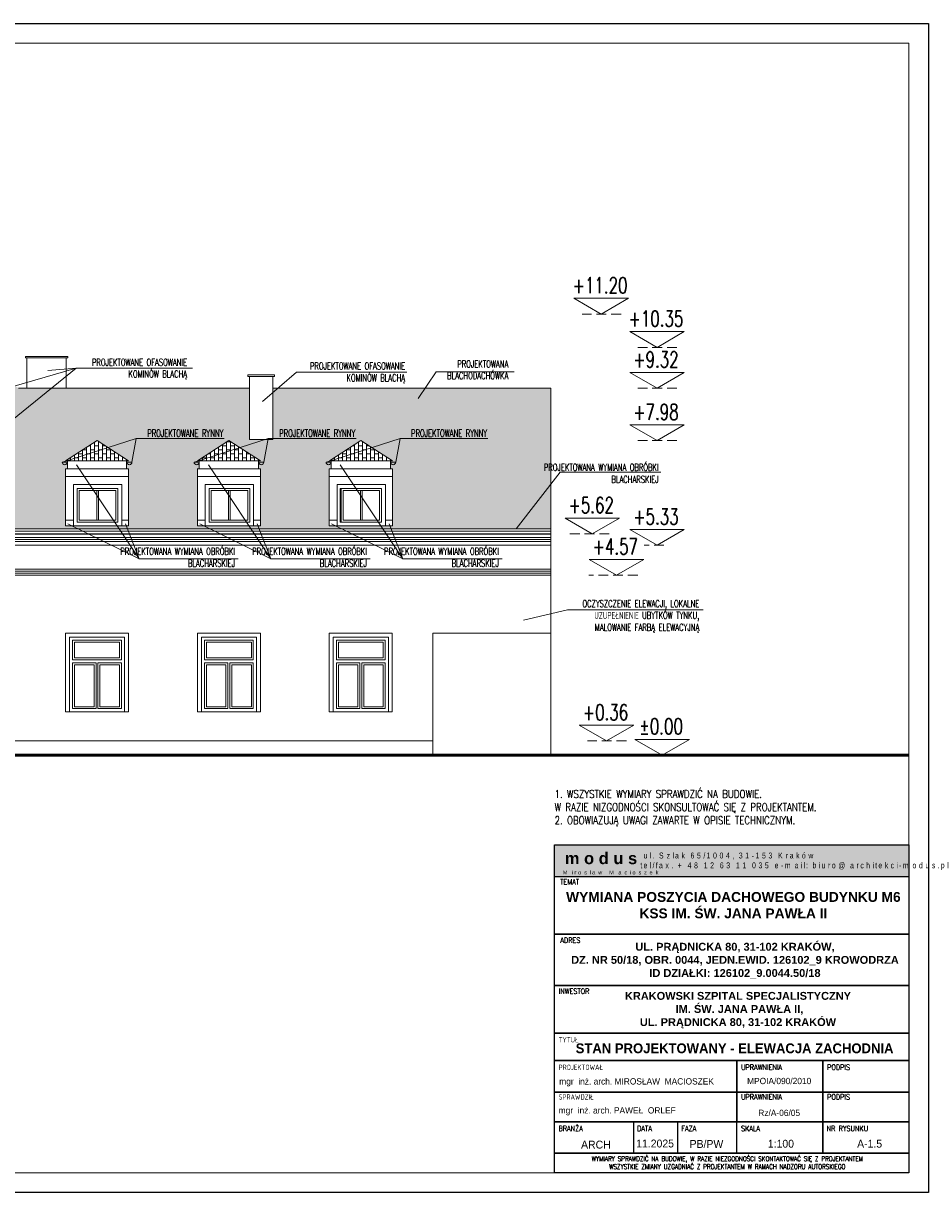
# Model space of a CAD drawing. Header units: millimetres. Extents: x 5973 to 39040, y 4443 to 37727.
# Tile 8 of 52: x 16614 to 18913, y 4443 to 7413. Entities that reach past the tile are written whole.
import ezdxf
from ezdxf.enums import TextEntityAlignment as Align

# ---------------------------------------------------------------- set-up
doc = ezdxf.new("R2010")
doc.units = ezdxf.units.MM
doc.linetypes.add('HIDDEN', pattern=[0.375, 0.25, -0.125])
for name, color, linetype, lineweight in [('!MODUS_OPIS', 3, 'Continuous', 13), ('!MODUS_RAMKA', 1, 'Continuous', 15), ('_MODUS - Ramka', 1, 'Continuous', 15), ('Cienka', 3, 'Continuous', 9), ('MODUS_Opis', 8, 'Continuous', 13), ('pekniecia', 2, 'Continuous', 50), ('Widok', 1, 'Continuous', 15)]:
    doc.layers.add(name, color=color, linetype=linetype, lineweight=lineweight)
doc.styles.add('ARIAL', font='tahoma.ttf')
doc.styles.add('ARIAL TEEN', font='arial.ttf')
doc.styles.add('OPIS', font='romans.shx')
doc.styles.add('ROMANS', font='romans.shx', dxfattribs={"width": 0.8})
doc.styles.add('TXT', font='simplex.shx', dxfattribs={"width": 0.8})
pattern_1 = [(90, (0.04, 0), (-10.16, 6e-16), []), (180, (0.04, 0), (-10.16, -10.16), [10.16, -10.16])]

msp = doc.modelspace()

# ---------------------------------------------------------------- hatches: boundary and pattern name
at = {"layer": '!MODUS_RAMKA'}
for color, points in [(254, [(18862.90207, 5325.72607), (17962.90207, 5325.72607), (17962.90207, 5245.72607), (18862.90207, 5245.72607)]), (250, [(18171.67785, 5315.72607), (17982.90207, 5315.72607), (17982.90207, 5262.86186), (18171.67785, 5262.86186)])]:
    msp.add_hatch(color=color, dxfattribs=at).paths.add_polyline_path(points)
at = {"layer": 'Cienka', "transparency": 33554483}
h = msp.add_hatch(dxfattribs=at)
h.set_pattern_fill('AR-B816', color=256, scale=0.05, angle=90)
h.set_pattern_definition(pattern_1)
h.paths.add_polyline_path([(16585.65709, 6438.64839), (16589.65709, 6438.64839), (16589.65709, 6442.64839), (16525.65709, 6442.64839), (16508.65709, 6442.64839), (16508.65709, 6438.64839), (16512.65709, 6438.64839), (16525.65709, 6438.64839)])
h.paths.add_polyline_path([(16447.65709, 6570.92045), (16451.65709, 6570.92045), (16451.65709, 6574.92045), (16387.65709, 6574.92045), (16383.65709, 6574.92045), (16383.65709, 6570.92045), (16387.65709, 6570.92045)])
h.paths.add_polyline_path([(17953.65709, 6128.99447), (17953.65709, 6485.87903), (17247.65709, 6485.87903), (17247.65709, 6355.87903), (17187.65709, 6355.87903), (17187.65709, 6485.87903), (16601.15709, 6485.87903), (16346.65709, 6674.17237), (16092.15709, 6478.19216), (16548.51678, 6128.99447)])
h.paths.add_polyline_path([(16585.65709, 6278.64839), (16512.65709, 6278.64839), (16512.65709, 6438.64839), (16585.65709, 6438.64839)], flags=16)
h.paths.add_polyline_path([(16387.65709, 6410.92045), (16387.65709, 6570.92045), (16447.65709, 6570.92045), (16447.65709, 6410.92045)], flags=16)
h.paths.add_polyline_path([(17550.79017, 6135.87903), (17390.65709, 6135.87903), (17390.65709, 6281.29755), (17395.29017, 6281.29755), (17395.29017, 6301.29755), (17390.79017, 6301.29755), (17470.79017, 6352.63063), (17550.79017, 6301.29755), (17545.79017, 6301.29755), (17545.79017, 6281.29755), (17550.79017, 6281.29755)], flags=16)
h.paths.add_polyline_path([(17215.79017, 6135.87903), (17055.65709, 6135.87903), (17055.65709, 6281.29755), (17060.29017, 6281.29755), (17060.29017, 6301.29755), (17055.79017, 6301.29755), (17135.79017, 6352.63063), (17215.79017, 6301.29755), (17210.79017, 6301.29755), (17210.79017, 6281.29755), (17215.79017, 6281.29755)], flags=16)
h.paths.add_polyline_path([(16880.79017, 6135.87903), (16720.65709, 6135.87903), (16720.65709, 6281.29755), (16725.29017, 6281.29755), (16725.29017, 6301.29755), (16720.79017, 6301.29755), (16800.79017, 6352.63063), (16880.79017, 6301.29755), (16875.79017, 6301.29755), (16875.79017, 6281.29755), (16880.79017, 6281.29755)], flags=16)
h.paths.add_polyline_path([(17523.52401, 6230.87903), (17523.52401, 6145.87903), (17420.52401, 6145.87903), (17420.52401, 6230.87903)], flags=0)
h.paths.add_polyline_path([(17518.52401, 6150.87903), (17425.52401, 6150.87903), (17425.52401, 6225.87903), (17518.52401, 6225.87903)], flags=0)
h.paths.add_polyline_path([(17188.52401, 6145.87903), (17085.52401, 6145.87903), (17085.52401, 6230.87903), (17188.52401, 6230.87903)], flags=0)
h.paths.add_polyline_path([(17090.52401, 6225.87903), (17183.52401, 6225.87903), (17183.52401, 6150.87903), (17090.52401, 6150.87903)], flags=0)
h.paths.add_polyline_path([(16853.52401, 6145.87903), (16750.52401, 6145.87903), (16750.52401, 6230.87903), (16853.52401, 6230.87903)], flags=0)
h.paths.add_polyline_path([(16848.52401, 6150.87903), (16755.52401, 6150.87903), (16755.52401, 6225.87903), (16848.52401, 6225.87903)], flags=0)
h = msp.add_hatch(dxfattribs=at)
h.set_pattern_fill('AR-B816', color=256, scale=0.05, angle=90)
h.set_pattern_definition(pattern_1)
h.paths.add_polyline_path([(16800.79017, 6352.63063), (16720.79017, 6301.29755), (16880.79017, 6301.29755)])
h.paths.add_polyline_path([(17135.79017, 6352.63063), (17055.79017, 6301.29755), (17215.79017, 6301.29755)])
h.paths.add_polyline_path([(17470.79017, 6352.63063), (17390.79017, 6301.29755), (17550.79017, 6301.29755)])

# ---------------------------------------------------------------- linework, layer by layer
at = {"layer": '!MODUS_OPIS'}
for points in [[(18081.30022, 6674.17237), (18150.58225, 6714.17237), (18012.01819, 6714.17237)], [(18223.11642, 6589.66686), (18292.39845, 6629.66686), (18153.83439, 6629.66686)], [(18223.11642, 6485.87903), (18292.39845, 6525.87903), (18153.83439, 6525.87903)], [(18223.11642, 6352.63063), (18292.39845, 6392.63063), (18153.83439, 6392.63063)], [(18058.68501, 6115.87903), (18127.96705, 6155.87903), (17989.40298, 6155.87903)], [(18223.11642, 6086.87903), (18292.39845, 6126.87903), (18153.83439, 6126.87903)], [(18119.93453, 6010.87903), (18189.21657, 6050.87903), (18050.6525, 6050.87903)], [(18094.99154, 5589.87903), (18164.27357, 5629.87903), (18025.7095, 5629.87903)], [(18236.33658, 5553.87903), (18305.61861, 5593.87903), (18167.05455, 5593.87903)]]:
    msp.add_lwpolyline(points, close=True, dxfattribs=at)
at = {"layer": '!MODUS_OPIS', "linetype": 'HIDDEN', "ltscale": 100}
for points in [[(18131.65412, 6674.17237), (18032.90105, 6674.17237)], [(18273.47032, 6589.66686), (18174.71725, 6589.66686)], [(18273.47032, 6485.87903), (18174.71725, 6485.87903)], [(18273.47032, 6352.63063), (18174.71725, 6352.63063)], [(18101.58963, 6115.87903), (17990, 6115.87903)], [(18240.43693, 6086.87903), (18190, 6086.87903)], [(18174.14675, 6010.87903), (18050, 6010.87903)], [(18145.34544, 5589.87903), (18046.59236, 5589.87903)], [(18253.65709, 5553.87903), (17822.80226, 5553.87903)]]:
    msp.add_lwpolyline(points, dxfattribs=at)
at = {"layer": '!MODUS_OPIS', "ltscale": 0.7}
for points in [[(16437.70374, 6447.02797), (16748.04485, 6536.55242), (16921.58535, 6536.55242)], [(16568.25091, 6390.73246), (16748.04485, 6536.55242)], [(16748.04485, 6536.55242), (16676.12425, 6530.51343)], [(16748.04485, 6536.55242), (16748.04485, 6536.55242), (17042.82715, 6536.55242)], [(17221.26854, 6451.87847), (17307.04575, 6527.02911), (17587.85365, 6527.02911)], [(17616.7724, 6459.68035), (17662.37258, 6527.16306), (17860.62384, 6527.16306)], [(16900.51581, 6357.99389), (16713.29017, 6298.07679)], [(16900.51581, 6357.99389), (16889.29017, 6298.07679)], [(17123.63126, 6357.99389), (16900.51581, 6357.99389)], [(17235.51581, 6357.99389), (17048.29017, 6298.07679)], [(17235.51581, 6357.99389), (17224.29017, 6298.07679)], [(17458.63126, 6357.99389), (17235.51581, 6357.99389)], [(17570.51581, 6357.99389), (17383.29017, 6298.07679)], [(17570.51581, 6357.99389), (17559.29017, 6298.07679)], [(17793.63126, 6357.99389), (17570.51581, 6357.99389)], [(16907.33029, 6052.41084), (16748.50565, 6291.4335)], [(17242.33029, 6052.41084), (17083.50565, 6291.4335)], [(17577.33029, 6052.41084), (17418.50565, 6291.4335)], [(17864.87279, 6128.99447), (17976.82105, 6272.20767), (18233.06324, 6272.20767)], [(16907.33029, 6052.41084), (16726.4865, 6141.26483)], [(16872.7934, 6141.5788), (16907.33029, 6052.41084), (17159.39155, 6052.41084)], [(17242.33029, 6052.41084), (17061.4865, 6141.26483)], [(17207.7934, 6141.5788), (17242.33029, 6052.41084), (17494.39155, 6052.41084)], [(17577.33029, 6052.41084), (17396.4865, 6141.26483)], [(17542.7934, 6141.5788), (17577.33029, 6052.41084), (17829.39155, 6052.41084)], [(17883.80693, 5896.55213), (17995.75519, 5922.75623), (18340, 5922.75623)]]:
    msp.add_lwpolyline(points, dxfattribs=at)
at = {"layer": '!MODUS_RAMKA'}
msp.add_lwpolyline([(17962.90207, 5325.72607), (18862.90207, 5325.72607), (18862.90207, 5245.72607), (17962.90207, 5245.72607)], close=True, dxfattribs=at)
at = {"layer": '!MODUS_RAMKA', "lineweight": 25}
for points in [[(17962.90207, 5245.72607), (18862.90207, 5245.72607), (18862.89701, 5098.85297), (17962.89701, 5098.85297)], [(17962.89126, 5098.85297), (18862.89126, 5098.85297), (18862.89126, 5098.85297), (17962.89126, 5098.85297)], [(17962.90301, 5098.85297), (18862.90301, 5098.85297), (18862.89701, 4968.37694), (17962.89701, 4968.37694)], [(17962.89701, 4968.37694), (18862.89701, 4968.37694), (18862.89701, 4847.97685), (17962.89701, 4847.97685)], [(17962.89701, 4968.37694), (18862.89701, 4968.37694), (18862.89701, 4847.97685), (17962.89701, 4847.97685)], [(17962.89701, 4847.97685), (18862.89701, 4847.97685), (18862.89701, 4777.97685), (17962.89701, 4777.97685)], [(17962.89701, 4777.97685), (18425.39701, 4777.97685), (18425.39701, 4697.97685), (17962.89701, 4697.97685)], [(18644.14701, 4697.97685), (18425.39701, 4697.97685), (18425.39701, 4777.97685), (18644.14701, 4777.97685)], [(18862.89701, 4697.97685), (18644.14701, 4697.97685), (18644.14701, 4777.97685), (18862.89701, 4777.97685)], [(17962.89701, 4697.97685), (18425.39701, 4697.97685), (18425.39701, 4622.57018), (17962.89701, 4622.57018)], [(18644.14701, 4622.57018), (18425.39701, 4622.57018), (18425.39701, 4697.97685), (18644.14701, 4697.97685)], [(18862.89701, 4622.57018), (18644.14701, 4622.57018), (18644.14701, 4697.97685), (18862.89701, 4697.97685)], [(17962.89701, 4622.57018), (18862.89701, 4622.57018), (18862.89701, 4542.57018), (17962.89701, 4542.57018)], [(18162.89701, 4542.57018), (17962.89701, 4542.57018), (17962.89701, 4622.57018), (18162.89701, 4622.57018)], [(18644.14701, 4542.57018), (18425.39701, 4542.57018), (18425.39701, 4622.57018), (18644.14701, 4622.57018)], [(18862.89701, 4542.57018), (18644.14701, 4542.57018), (18644.14701, 4622.57018), (18862.89701, 4622.57018)], [(18862.89701, 4492.57018), (17962.89701, 4492.57018), (17962.89701, 4542.57018), (18862.89701, 4542.57018)]]:
    msp.add_lwpolyline(points, close=True, dxfattribs=at)
msp.add_lwpolyline([(18275.06022, 4622.57018), (18275.06022, 4542.57018)], dxfattribs=at)
at = {"layer": '_MODUS - Ramka'}
msp.add_lwpolyline([(14912.89701, 7362.57018), (14912.89701, 4492.57018), (18862.89701, 4492.57018), (18862.89701, 7362.57018), (14912.89701, 7362.57018)], dxfattribs=at)
at = {"layer": 'Defpoints'}
msp.add_lwpolyline([(14712.89701, 5312.57018), (14712.89701, 7412.57018), (18912.89701, 7412.57018), (18912.89701, 4442.57018), (14712.89701, 4442.57018), (14712.89701, 7412.57018)], dxfattribs=at)
for points in [[(17962.90207, 5325.72607), (18862.90207, 5325.72607), (18862.89701, 4492.57018), (17962.89701, 4492.57018)], [(17962.90207, 5325.72607), (18862.89701, 5325.72607), (18862.89449, 4492.57018), (17962.89954, 4492.57018)]]:
    msp.add_lwpolyline(points, close=True, dxfattribs=at)
at = {"layer": 'pekniecia'}
msp.add_lwpolyline([(15473.25408, 5553.87903), (14912.89701, 5553.87903), (18862.89701, 5553.87903)], dxfattribs=at)
at = {"layer": 'Widok'}
for points in [[(16722.65709, 6562.63063), (16726.65709, 6562.63063), (16726.65709, 6566.63063), (16662.65709, 6566.63063), (16618.65709, 6566.63063), (16618.65709, 6562.63063), (16662.65709, 6562.63063), (16662.65709, 6562.63063)], [(16622.65709, 6485.87903), (16622.65709, 6562.63063)], [(16622.65709, 6562.63063), (16722.65709, 6562.63063)], [(16722.65709, 6485.87903), (16722.65709, 6562.63063)], [(17247.65709, 6515.87903), (17251.65709, 6515.87903), (17251.65709, 6519.87903), (17187.65709, 6519.87903), (17183.65709, 6519.87903), (17183.65709, 6515.87903), (17187.65709, 6515.87903), (17187.65709, 6515.87903)], [(17187.65709, 6355.87903), (17187.65709, 6515.87903)], [(17187.65709, 6485.87903), (17187.65709, 6355.87903), (17247.65709, 6355.87903), (17247.65709, 6515.87903), (17187.65709, 6515.87903)], [(17247.65709, 6355.87903), (17247.65709, 6515.87903)], [(16601.15709, 6485.87903), (17187.65709, 6485.87903)], [(17247.65709, 6485.87903), (17953.65709, 6485.87903)], [(17953.65709, 5553.87903), (17953.65709, 6485.87903)], [(16800.79017, 6352.63063), (16800.79017, 6352.63063), (16880.79017, 6301.29755), (16800.79017, 6352.63063), (16720.79017, 6301.29755)], [(17135.79017, 6352.63063), (17135.79017, 6352.63063), (17215.79017, 6301.29755), (17135.79017, 6352.63063), (17055.79017, 6301.29755)], [(17470.79017, 6352.63063), (17470.79017, 6352.63063), (17550.79017, 6301.29755), (17470.79017, 6352.63063), (17390.79017, 6301.29755)], [(16713.29017, 6298.07679), (16712.29017, 6298.07679)], [(16725.29017, 6298.07679), (16712.29017, 6298.07679)], [(16793.08557, 6301.29755), (16720.79017, 6301.29755)], [(16720.79017, 6301.29755), (16725.29017, 6301.29755), (16725.29017, 6281.29755)], [(16724.29017, 6298.07679), (16725.29017, 6298.07679)], [(16880.79017, 6301.29755), (16790.58557, 6301.29755)], [(16880.79017, 6301.29755), (16875.79017, 6301.29755), (16875.79017, 6281.29755)], [(16877.29017, 6298.07679), (16876.29017, 6298.07679)], [(16876.29017, 6298.07679), (16889.29017, 6298.07679)], [(16888.29017, 6298.07679), (16889.29017, 6298.07679)], [(17048.29017, 6298.07679), (17047.29017, 6298.07679)], [(17060.29017, 6298.07679), (17047.29017, 6298.07679)], [(17128.08557, 6301.29755), (17055.79017, 6301.29755)], [(17055.79017, 6301.29755), (17060.29017, 6301.29755), (17060.29017, 6281.29755)], [(17059.29017, 6298.07679), (17060.29017, 6298.07679)], [(17215.79017, 6301.29755), (17125.58557, 6301.29755)], [(17215.79017, 6301.29755), (17210.79017, 6301.29755), (17210.79017, 6281.29755)], [(17212.29017, 6298.07679), (17211.29017, 6298.07679)], [(17211.29017, 6298.07679), (17224.29017, 6298.07679)], [(17223.29017, 6298.07679), (17224.29017, 6298.07679)], [(17383.29017, 6298.07679), (17382.29017, 6298.07679)], [(17395.29017, 6298.07679), (17382.29017, 6298.07679)], [(17463.08557, 6301.29755), (17390.79017, 6301.29755)], [(17390.79017, 6301.29755), (17395.29017, 6301.29755), (17395.29017, 6281.29755)], [(17394.29017, 6298.07679), (17395.29017, 6298.07679)], [(17550.79017, 6301.29755), (17460.58557, 6301.29755)], [(17550.79017, 6301.29755), (17545.79017, 6301.29755), (17545.79017, 6281.29755)], [(17547.29017, 6298.07679), (17546.29017, 6298.07679)], [(17546.29017, 6298.07679), (17559.29017, 6298.07679)], [(17558.29017, 6298.07679), (17559.29017, 6298.07679)], [(16793.08557, 6281.29755), (16720.29017, 6281.29755)], [(16720.65709, 6281.29755), (16720.65709, 6195.57237)], [(16880.79017, 6281.29755), (16790.58557, 6281.29755)], [(16880.79017, 6281.29755), (16880.79017, 6195.57237)], [(17128.08557, 6281.29755), (17055.29017, 6281.29755)], [(17055.65709, 6281.29755), (17055.65709, 6195.57237)], [(17215.79017, 6281.29755), (17125.58557, 6281.29755)], [(17215.79017, 6281.29755), (17215.79017, 6195.57237)], [(17463.08557, 6281.29755), (17390.29017, 6281.29755)], [(17390.65709, 6281.29755), (17390.65709, 6195.57237)], [(17550.79017, 6281.29755), (17460.58557, 6281.29755)], [(17550.79017, 6281.29755), (17550.79017, 6195.57237)], [(16793.08557, 6261.29755), (16720.29017, 6261.29755)], [(16793.18634, 6240.87903), (16740.52401, 6240.87903), (16740.52401, 6195.57237)], [(16880.79017, 6261.29755), (16790.58557, 6261.29755)], [(16863.52401, 6195.57237), (16863.52401, 6240.87903), (16793.18634, 6240.87903)], [(17128.08557, 6261.29755), (17055.29017, 6261.29755)], [(17128.18634, 6240.87903), (17075.52401, 6240.87903), (17075.52401, 6195.57237)], [(17215.79017, 6261.29755), (17125.58557, 6261.29755)], [(17198.52401, 6195.57237), (17198.52401, 6240.87903), (17128.18634, 6240.87903)], [(17463.08557, 6261.29755), (17390.29017, 6261.29755)], [(17463.18634, 6240.87903), (17410.52401, 6240.87903), (17410.52401, 6195.57237)], [(17550.79017, 6261.29755), (17460.58557, 6261.29755)], [(17533.52401, 6195.57237), (17533.52401, 6240.87903), (17463.18634, 6240.87903)], [(16750.52401, 6195.57237), (16750.52401, 6230.87903), (16793.18634, 6230.87903)], [(16750.52401, 6195.57237), (16750.52401, 6230.87903), (16853.52401, 6230.87903), (16853.52401, 6195.57237)], [(16755.52401, 6195.57237), (16755.52401, 6225.87903), (16848.52401, 6225.87903), (16848.52401, 6195.57237)], [(16793.18634, 6230.87903), (16853.52401, 6230.87903)], [(16802.02401, 6225.87903), (16800.02401, 6225.87903), (16800.02401, 6195.57237)], [(16804.02401, 6195.57237), (16804.02401, 6225.87903)], [(16853.52401, 6230.87903), (16853.52401, 6195.57237)], [(17085.52401, 6195.57237), (17085.52401, 6230.87903), (17128.18634, 6230.87903)], [(17085.52401, 6195.57237), (17085.52401, 6230.87903), (17188.52401, 6230.87903), (17188.52401, 6195.57237)], [(17090.52401, 6195.57237), (17090.52401, 6225.87903), (17183.52401, 6225.87903), (17183.52401, 6195.57237)], [(17125.58557, 6230.87903), (17185.92324, 6230.87903)], [(17137.02401, 6225.87903), (17135.02401, 6225.87903), (17135.02401, 6195.57237)], [(17139.02401, 6195.57237), (17139.02401, 6225.87903)], [(17188.52401, 6230.87903), (17188.52401, 6195.57237)], [(17417.92324, 6195.57237), (17417.92324, 6230.87903), (17460.58557, 6230.87903)], [(17420.52401, 6195.57237), (17420.52401, 6230.87903), (17523.52401, 6230.87903), (17523.52401, 6195.57237)], [(17425.52401, 6195.57237), (17425.52401, 6225.87903), (17518.52401, 6225.87903), (17518.52401, 6195.57237)], [(17463.18634, 6230.87903), (17523.52401, 6230.87903)], [(17472.02401, 6225.87903), (17470.02401, 6225.87903), (17470.02401, 6195.57237)], [(17474.02401, 6195.57237), (17474.02401, 6225.87903)], [(17523.52401, 6230.87903), (17523.52401, 6195.57237)], [(16720.65709, 6195.57237), (16720.65709, 6135.87903)], [(16740.52401, 6195.57237), (16740.52401, 6135.87903)], [(16853.52401, 6195.57237), (16853.52401, 6145.87903), (16750.52401, 6145.87903), (16750.52401, 6195.57237)], [(16848.52401, 6195.57237), (16848.52401, 6150.87903), (16755.52401, 6150.87903), (16755.52401, 6195.57237)], [(16800.02401, 6195.57237), (16800.02401, 6150.87903), (16804.02401, 6150.87903), (16804.02401, 6195.57237)], [(16853.52401, 6195.57237), (16853.52401, 6145.87903)], [(16863.52401, 6135.87903), (16863.52401, 6195.57237)], [(16880.79017, 6195.57237), (16880.79017, 6135.87903)], [(17055.65709, 6195.57237), (17055.65709, 6135.87903)], [(17075.52401, 6195.57237), (17075.52401, 6135.87903)], [(17085.52401, 6145.87903), (17085.52401, 6195.57237)], [(17188.52401, 6195.57237), (17188.52401, 6145.87903), (17085.52401, 6145.87903), (17085.52401, 6195.57237)], [(17183.52401, 6195.57237), (17183.52401, 6150.87903), (17090.52401, 6150.87903), (17090.52401, 6195.57237)], [(17135.02401, 6195.57237), (17135.02401, 6150.87903), (17139.02401, 6150.87903), (17139.02401, 6195.57237)], [(17188.52401, 6195.57237), (17188.52401, 6145.87903)], [(17198.52401, 6135.87903), (17198.52401, 6195.57237)], [(17215.79017, 6195.57237), (17215.79017, 6135.87903)], [(17390.65709, 6195.57237), (17390.65709, 6135.87903)], [(17410.52401, 6195.57237), (17410.52401, 6135.87903)], [(17417.92324, 6145.87903), (17417.92324, 6195.57237)], [(17523.52401, 6195.57237), (17523.52401, 6145.87903), (17420.52401, 6145.87903), (17420.52401, 6195.57237)], [(17518.52401, 6195.57237), (17518.52401, 6150.87903), (17425.52401, 6150.87903), (17425.52401, 6195.57237)], [(17470.02401, 6195.57237), (17470.02401, 6150.87903), (17474.02401, 6150.87903), (17474.02401, 6195.57237)], [(17523.52401, 6195.57237), (17523.52401, 6145.87903)], [(17533.52401, 6135.87903), (17533.52401, 6195.57237)], [(17550.79017, 6195.57237), (17550.79017, 6135.87903)], [(16720.65709, 6135.87903), (16720.65709, 6150.87903), (16740.52401, 6150.87903)], [(16880.79017, 6135.87903), (16880.79017, 6150.87903), (16863.52401, 6150.87903)], [(17055.65709, 6135.87903), (17055.65709, 6150.87903), (17075.52401, 6150.87903)], [(17215.79017, 6135.87903), (17215.79017, 6150.87903), (17198.52401, 6150.87903)], [(17390.65709, 6135.87903), (17390.65709, 6150.87903), (17410.52401, 6150.87903)], [(17550.79017, 6135.87903), (17550.79017, 6150.87903), (17533.52401, 6150.87903)], [(15631.95428, 6128.99447), (17953.65709, 6128.99447)], [(15638.45428, 6122.49447), (17953.65709, 6122.49447)], [(16880.79017, 6135.87903), (16720.65709, 6135.87903)], [(16853.52401, 6145.87903), (16750.52401, 6145.87903)], [(17215.79017, 6135.87903), (17055.65709, 6135.87903)], [(17188.52401, 6145.87903), (17085.52401, 6145.87903)], [(17550.79017, 6135.87903), (17390.65709, 6135.87903)], [(17520.92324, 6145.87903), (17417.92324, 6145.87903)], [(15486.65709, 6115.87903), (15486.65709, 6115.87903), (17953.65709, 6115.87903)], [(15486.65709, 6114.87903), (15486.65709, 6114.87903), (17953.65709, 6114.87903)], [(16550.39014, 6096.87903), (17953.65709, 6096.87903)], [(16555.39014, 6101.87903), (17953.65709, 6101.87903)], [(16555.41656, 6106.87903), (17953.65709, 6106.87903)], [(16540.65709, 6086.87903), (17953.65709, 6086.87903)], [(17953.65709, 6010.87903), (15486.65709, 6010.87903)], [(15646.65709, 6025.87903), (17953.65709, 6025.87903)], [(17953.65709, 6025.87903), (15646.65709, 6025.87903)], [(17953.65709, 6020.87903), (15646.65709, 6020.87903)], [(17953.65709, 6015.87903), (15646.65709, 6015.87903)], [(16730.65709, 5663.87903), (16870.65709, 5663.87903), (16870.65709, 5853.87903), (16730.65709, 5853.87903)], [(16730.65709, 5853.87903), (16730.65709, 5663.87903)], [(17065.65709, 5663.87903), (17205.65709, 5663.87903), (17205.65709, 5853.87903), (17065.65709, 5853.87903)], [(17065.65709, 5853.87903), (17065.65709, 5663.87903)], [(17400.65709, 5663.87903), (17540.65709, 5663.87903), (17540.65709, 5853.87903), (17400.65709, 5853.87903)], [(17400.65709, 5853.87903), (17400.65709, 5663.87903)], [(17953.65709, 5553.87903), (17953.65709, 5863.87903), (17653.65709, 5863.87903)], [(17653.65709, 5863.87903), (17653.65709, 5553.87903)], [(16738.65709, 5795.87903), (16738.65709, 5845.87903), (16862.65709, 5845.87903), (16862.65709, 5795.87903)], [(16738.65709, 5845.87903), (16738.65709, 5795.87903), (16862.65709, 5795.87903)], [(17073.65709, 5795.87903), (17073.65709, 5845.87903), (17197.65709, 5845.87903), (17197.65709, 5795.87903)], [(17073.65709, 5845.87903), (17073.65709, 5795.87903), (17197.65709, 5795.87903)], [(17408.65709, 5795.87903), (17408.65709, 5845.87903), (17532.65709, 5845.87903), (17532.65709, 5795.87903)], [(17408.65709, 5845.87903), (17408.65709, 5795.87903), (17532.65709, 5795.87903)], [(16798.15709, 5671.87903), (16738.65709, 5671.87903), (16738.65709, 5787.87903)], [(16798.15709, 5787.87903), (16738.65709, 5787.87903)], [(16798.15709, 5671.87903), (16798.15709, 5787.87903)], [(16862.65709, 5787.87903), (16862.65709, 5671.87903), (16803.15709, 5671.87903)], [(16862.65709, 5787.87903), (16803.15709, 5787.87903)], [(16803.15709, 5671.87903), (16803.15709, 5787.87903)], [(17133.15709, 5671.87903), (17073.65709, 5671.87903), (17073.65709, 5787.87903)], [(17133.15709, 5787.87903), (17073.65709, 5787.87903)], [(17133.15709, 5671.87903), (17133.15709, 5787.87903)], [(17197.65709, 5787.87903), (17197.65709, 5671.87903), (17138.15709, 5671.87903)], [(17197.65709, 5787.87903), (17138.15709, 5787.87903)], [(17138.15709, 5671.87903), (17138.15709, 5787.87903)], [(17468.15709, 5671.87903), (17408.65709, 5671.87903), (17408.65709, 5787.87903)], [(17468.15709, 5787.87903), (17408.65709, 5787.87903)], [(17468.15709, 5671.87903), (17468.15709, 5787.87903)], [(17532.65709, 5787.87903), (17532.65709, 5671.87903), (17473.15709, 5671.87903)], [(17532.65709, 5787.87903), (17473.15709, 5787.87903)], [(17473.15709, 5671.87903), (17473.15709, 5787.87903)], [(16070.65709, 5589.87903), (17653.65709, 5589.87903)], [(15486.65709, 5553.87903), (17953.65709, 5553.87903)]]:
    msp.add_lwpolyline(points, dxfattribs=at)
for points in [[(16720.65709, 5863.87903), (16880.65709, 5863.87903), (16880.65709, 5663.87903), (16720.65709, 5663.87903)], [(16730.65709, 5853.87903), (16870.65709, 5853.87903), (16870.65709, 5663.87903), (16730.65709, 5663.87903)], [(17055.65709, 5863.87903), (17215.65709, 5863.87903), (17215.65709, 5663.87903), (17055.65709, 5663.87903)], [(17065.65709, 5853.87903), (17205.65709, 5853.87903), (17205.65709, 5663.87903), (17065.65709, 5663.87903)], [(17390.65709, 5863.87903), (17550.65709, 5863.87903), (17550.65709, 5663.87903), (17390.65709, 5663.87903)], [(17400.65709, 5853.87903), (17540.65709, 5853.87903), (17540.65709, 5663.87903), (17400.65709, 5663.87903)], [(16738.65709, 5845.87903), (16862.65709, 5845.87903), (16862.65709, 5795.87903), (16738.65709, 5795.87903)], [(16743.65709, 5840.87903), (16857.65709, 5840.87903), (16857.65709, 5800.87903), (16743.65709, 5800.87903)], [(17073.65709, 5845.87903), (17197.65709, 5845.87903), (17197.65709, 5795.87903), (17073.65709, 5795.87903)], [(17078.65709, 5840.87903), (17192.65709, 5840.87903), (17192.65709, 5800.87903), (17078.65709, 5800.87903)], [(17408.65709, 5845.87903), (17532.65709, 5845.87903), (17532.65709, 5795.87903), (17408.65709, 5795.87903)], [(17413.65709, 5840.87903), (17527.65709, 5840.87903), (17527.65709, 5800.87903), (17413.65709, 5800.87903)], [(16738.65709, 5787.87903), (16798.15709, 5787.87903), (16798.15709, 5671.87903), (16738.65709, 5671.87903)], [(16743.65709, 5782.87903), (16793.15709, 5782.87903), (16793.15709, 5676.87903), (16743.65709, 5676.87903)], [(16803.15709, 5787.87903), (16862.65709, 5787.87903), (16862.65709, 5671.87903), (16803.15709, 5671.87903)], [(16808.15709, 5782.87903), (16857.65709, 5782.87903), (16857.65709, 5676.87903), (16808.15709, 5676.87903)], [(17073.65709, 5787.87903), (17133.15709, 5787.87903), (17133.15709, 5671.87903), (17073.65709, 5671.87903)], [(17078.65709, 5782.87903), (17128.15709, 5782.87903), (17128.15709, 5676.87903), (17078.65709, 5676.87903)], [(17138.15709, 5787.87903), (17197.65709, 5787.87903), (17197.65709, 5671.87903), (17138.15709, 5671.87903)], [(17143.15709, 5782.87903), (17192.65709, 5782.87903), (17192.65709, 5676.87903), (17143.15709, 5676.87903)], [(17408.65709, 5787.87903), (17468.15709, 5787.87903), (17468.15709, 5671.87903), (17408.65709, 5671.87903)], [(17413.65709, 5782.87903), (17463.15709, 5782.87903), (17463.15709, 5676.87903), (17413.65709, 5676.87903)], [(17473.15709, 5787.87903), (17532.65709, 5787.87903), (17532.65709, 5671.87903), (17473.15709, 5671.87903)], [(17478.15709, 5782.87903), (17527.65709, 5782.87903), (17527.65709, 5676.87903), (17478.15709, 5676.87903)]]:
    msp.add_lwpolyline(points, close=True, dxfattribs=at)
for centre in [(16718.79017, 6298.07679), (16882.79017, 6298.07679), (17053.79017, 6298.07679), (17217.79017, 6298.07679), (17388.79017, 6298.07679), (17552.79017, 6298.07679)]:
    msp.add_arc(centre, 6.5, 180, 0, dxfattribs=at)

# ---------------------------------------------------------------- texts
at = {"layer": '!MODUS_OPIS', "style": 'TXT', "width": 0.7}
for s, p in [('+11.20', (18078.55924, 6727.14957)), ('+10.35', (18220.37543, 6642.64407)), ('+9.32', (18220.37543, 6538.85624)), ('+7.98', (18220.37543, 6405.60784)), ('+5.62', (18055.94403, 6168.85624)), ('+5.33', (18220.37543, 6139.85624)), ('+4.57', (18117.19355, 6063.85624)), ('+0.36', (18092.25055, 5642.85624)), ('%%P0.00', (18233.5956, 5606.85624))]:
    msp.add_text(s, height=40, dxfattribs=at).set_placement(p, align=Align.CENTER)
at = {"layer": '!MODUS_OPIS', "ltscale": 0.7, "char_height": 18, "attachment_point": 3, "style": 'TXT'}
for s, width, insert in [('{\\W0.7;PROJEKTOWANE OFASOWANIE KOMINÓW BLACHĄ}', 279.7122689, (17029.62135, 6560.73283)), ('{\\W0.7;PROJEKTOWANE OFASOWANIE KOMINÓW BLACHĄ}', 279.7122689, (17583.34537, 6551.20953)), ('{\\W0.7;PROJEKTOWANA BLACHODACHÓWKA}', 202.8482185, (17845.40655, 6556.59684)), ('{\\W0.7;PROJEKTOWANE RYNNY}', 268.2399807, (17121.61936, 6380.609)), ('{\\W0.7;PROJEKTOWANE RYNNY}', 268.2399807, (17456.61936, 6380.609)), ('{\\W0.7;PROJEKTOWANE RYNNY}', 268.2399807, (17791.61936, 6380.609)), ('{\\W0.7;PROJEKTOWANA WYMIANA OBRÓBKI BLACHARSKIEJ}', 328.8053663, (18227.16354, 6293.68972)), ('{\\W0.7;PROJEKTOWANA WYMIANA OBRÓBKI BLACHARSKIEJ}', 323.8783302, (17151.32692, 6080.41935)), ('{\\W0.7;PROJEKTOWANA WYMIANA OBRÓBKI BLACHARSKIEJ}', 323.8783302, (17486.32692, 6080.41935)), ('{\\W0.7;PROJEKTOWANA WYMIANA OBRÓBKI BLACHARSKIEJ}', 323.8783302, (17821.32692, 6080.41935)), ('{\\W0.7;OCZYSZCZENIE ELEWACJI, LOKALNE UZUPEŁNIENIE UBYTKÓW TYNKU, MALOWANIE FARBĄ ELEWACYJNĄ}', 346.1986158, (18330.51863, 5947.69049))]:
    msp.add_mtext_dynamic_manual_height_columns(s, width=width, gutter_width=12.5, heights=[0], dxfattribs=dict(at, insert=insert))
at = {"layer": '!MODUS_RAMKA', "transparency": 33554687, "style": 'TXT', "width": 0.8}
for s, height, p in [('TEMAT', 13.498945, (17977.28068, 5224.9237)), ('ADRES', 13.498945, (17977.38909, 5076.86488)), ('INWESTOR', 13.498945, (17973.06828, 4947.28866)), ('TYTUŁ', 13.498945, (17972.90144, 4824.18537)), ('PROJEKTOWAŁ', 13.4989454, (17972.90144, 4754.18537)), ('UPRAWNIENIA', 13.4989454, (18436.44427, 4754.20429)), ('PODPIS', 13.498945, (18655.19427, 4754.20429)), ('SPRAWDZIŁ', 13.498945, (17972.90144, 4678.7787)), ('UPRAWNIENIA', 13.4989454, (18436.44427, 4678.79762)), ('PODPIS', 13.498945, (18655.19427, 4678.79762)), ('BRANŻA', 13.498945, (17972.90346, 4598.79762)), ('DATA', 13.498945, (18172.54188, 4598.79762)), ('FAZA', 13.498945, (18284.70509, 4598.79762)), ('SKALA', 13.498945, (18436.44427, 4598.79762)), ('NR RYSUNKU', 13.498945, (18653.92545, 4598.79762))]:
    msp.add_text(s, height=height, dxfattribs=at).set_placement(p)
at = {"layer": '!MODUS_RAMKA', "transparency": 33554687, "style": 'ROMANS', "width": 0.75}
for s, p in [('WYMIARY SPRAWDZIĆ NA BUDOWIE, W RAZIE NIEZGODNOŚCI SKONTAKTOWAĆ SIĘ Z PROJEKTANTEM', (18401.63099, 4528.57025)), ('WSZYSTKIE ZMIANY UZGADNIAĆ Z PROJEKTANTEM W RAMACH NADZORU AUTORSKIEGO', (18401.63099, 4508.4402))]:
    msp.add_text(s, height=12, dxfattribs=at).set_placement(p, align=Align.MIDDLE_CENTER)
at = {"layer": '!MODUS_RAMKA', "color": 254, "insert": (17988.79937, 5306.9269), "char_height": 30, "width": 188.7757814, "attachment_point": 1, "style": 'ARIAL'}
msp.add_mtext('{\\fArial|b1|i0|c238|p34;m o d u s}', dxfattribs=at)
at = {"layer": '!MODUS_RAMKA', "color": 250, "attachment_point": 4, "style": 'ARIAL'}
for s, insert, char_height, width in [('{\\fArial|b0|i0|c238|p34;\\W0.7;\\T1.7; \\fArial|b0|i0|c0|p34;ul. \\fArial|b0|i0|c238|p34;Szlak 65/1004,\\fArial|b0|i0|c0|p34; 31-\\fArial|b0|i0|c238|p34;153\\fArial|b0|i0|c0|p34; Kraków \\Ptel/fax. + 48 12 6\\fArial|b0|i0|c238|p34;3\\fArial|b0|i0|c0|p34; \\fArial|b0|i0|c238|p34;1\\fArial|b0|i0|c0|p34;1 \\fArial|b0|i0|c238|p34;03\\fArial|b0|i0|c0|p34;5 e-mail: \\fArial|b0|i0|c238|p34;biuro@architekci-modus.pl}', (18180.66341, 5284.09673), 15, 997.539432), ('{\\fArial|b0|i0|c0|p34;\\W0.8;\\T2;Miros\\fArial|b0|i0|c238|p34;law Macioszek}', (17983.89026, 5255.67773), 10, 386.2707112)]:
    msp.add_mtext(s, dxfattribs=dict(at, insert=insert, char_height=char_height, width=width))
at = {"layer": '!MODUS_RAMKA', "linetype": 'ByBlock', "lineweight": 25, "attachment_point": 5, "style": 'ARIAL TEEN'}
for s, insert, char_height, width in [('{\\fArial|b1|i0|c238|p34;WYMIANA POSZYCIA DACHOWEGO BUDYNKU M6 \\PKSS IM. ŚW. JANA PAWŁA II }', (18417.00232, 5172.60336), 25, 873.9377234), ('{\\fArial|b1|i0|c238|p34;UL. PRĄDNICKA 80, 31-102 KRAKÓW, \\PDZ. NR 50/18, OBR. 0044, JEDN.EWID. 126102_9 KROWODRZA\\PID DZIAŁKI: 126102_9.0044.50/18}', (18421.02943, 5031.98049), 20, 893.9756175), ('{\\fArial|b1|i0|c238|p34;KRAKOWSKI SZPITAL SPECJALISTYCZNY\\P IM. ŚW. JANA PAWŁA II, \\PUL. PRĄDNICKA 80, 31-102 KRAKÓW}', (18428.6343, 4906.0799), 20, 797.2516849)]:
    msp.add_mtext(s, dxfattribs=dict(at, insert=insert, char_height=char_height, width=width))
at = {"layer": '!MODUS_RAMKA', "linetype": 'ByBlock', "transparency": 33554687, "attachment_point": 5, "style": 'ARIAL TEEN'}
for s, insert, char_height, width in [('{\\W0.95;\\fArial|b1|i0|c238|p34;STAN PROJEKTOWANY - ELEWACJA ZACHODNIA}', (18420.06305, 4808.94895), 25, 897.5888561), ('{\\W0.95;mgr  in\\fArial|b0|i0|c238|p34;ż\\fArial|b0|i0|c0|p34;. arch. MIROS\\fArial|b0|i0|c238|p34;Ł\\fArial|b0|i0|c0|p34;AW  MACIOSZEK}', (18171.13442, 4722.75465), 16, 1403.5608433), ('{\\W0.95;MPOIA/090/2010}', (18533.39356, 4726.00788), 16, 1403.5608433), ('{\\W0.95;mgr  in\\fArial|b0|i0|c238|p34;ż\\fArial|b0|i0|c0|p34;. arch. PAWE\\fArial|b0|i0|c238|p34;Ł\\fArial|b0|i0|c0|p34;  ORLEF}', (18121.94209, 4649.12914), 16, 1403.5608433), ('{\\W0.95;Rz/A-06/05}', (18533.39356, 4644.96072), 16, 1403.5608433), ('{\\W0.95;ARCH}', (18067.78961, 4564.40879), 20, 1403.5608433), ('{\\W0.95;11.2025}', (18218.15125, 4567.14771), 20, 1403.5608433), ('{\\W0.95;PB/PW}', (18348.60194, 4566.08912), 20, 1403.5608433), ('{\\W0.95;1:100}', (18537.76621, 4566.63386), 20, 1403.5608433), ('{\\W0.95;A-1.5}', (18763.0749, 4566.63386), 20, 1403.5608433)]:
    msp.add_mtext(s, dxfattribs=dict(at, insert=insert, char_height=char_height, width=width))
at = {"layer": 'MODUS_Opis', "insert": (17962.90207, 5373.6565), "char_height": 20, "width": 878.2340698, "attachment_point": 7, "style": 'OPIS'}
msp.add_mtext('{\\W0.8;1. WSZYSTKIE WYMIARY SPRAWDZIĆ NA BUDOWIE. \\PW RAZIE NIZGODNOŚCI SKONSULTOWAĆ SIĘ Z PROJEKTANTEM.\\P2. OBOWIAZUJĄ UWAGI ZAWARTE W OPISIE TECHNICZNYM.}', dxfattribs=at)

doc.saveas('drawing.dxf')
